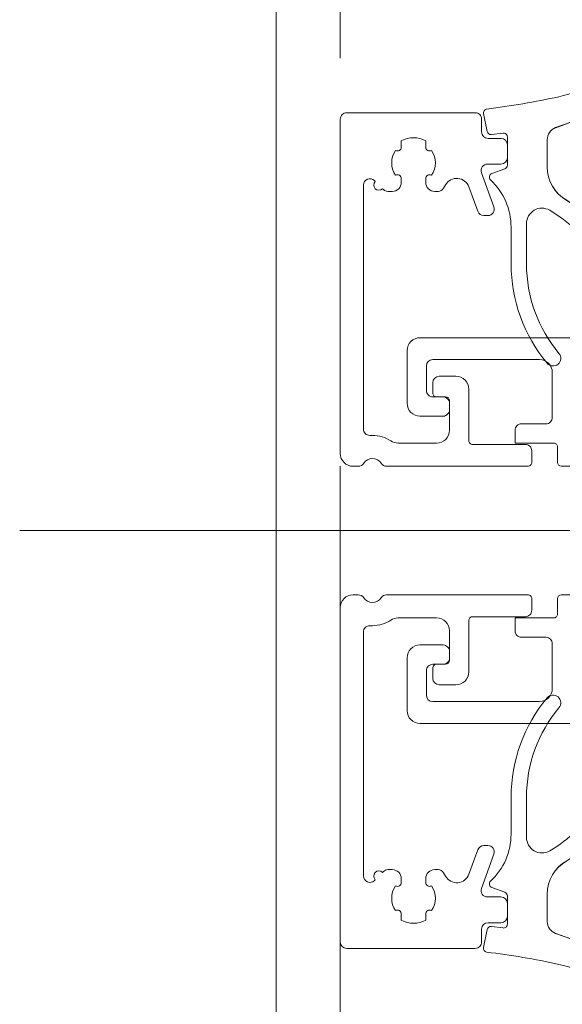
# Model space of a CAD drawing. Header units: millimetres. Extents: x 213386 to 506888, y 183055 to 450952.
# Tile 83 of 256: x 373017 to 373059, y 296320 to 296397. Entities that reach past the tile are written whole.
import ezdxf

# ---------------------------------------------------------------- set-up
doc = ezdxf.new("R2010")
doc.units = ezdxf.units.MM
doc.linetypes.add('ČÁRKOVANÁ', pattern=[19.05, 12.7, -6.35])
doc.layers.add('FASÁDA DETAILNÍ', color=255, linetype='Continuous', lineweight=0)

# ---------------------------------------------------------------- blocks, each defined once
blk = doc.blocks.new('433270')
blk.add_lwpolyline([(1, 0, 0.414364), (0, -1), (0, -1.405, 0.255924), (0.231, -1.826, -0.547723), (0.231, -3.174, 0.255924), (0, -3.595), (0, -14.6, 0.414214), (0.3, -14.9), (1.2, -14.9, 0.414214), (1.7, -14.4), (1.7, -10.3, -0.414214), (2, -10), (6, -10, 0.414248), (7, -9), (7, -7.7, 0.414179), (6.5, -7.2), (5.7, -7.2, 0.414232), (5.4, -7.5), (5.4, -8.2, -0.414198), (5.1, -8.5), (2.8, -8.5, -0.414204), (1.8, -7.5), (1.8, -4.49, -0.147432), (1.967, -3.937, 0.147461), (2.4, -2.5), (2.4, -2.3, -0.414214), (2.9, -1.8), (21.869, -1.8, -0.668178), (22.223, -2.654), (22.156, -2.721, 1), (21.59, -3.286), (21.523, -3.354, 0.198912), (21.376, -3.707), (21.376, -4.05, 0.414214), (22.076, -4.75), (22.375, -4.75, 0.576988), (22.635, -4.3, -0.311246), (24.565, -4.3, 0.576988), (24.825, -4.75), (25.303, -4.75, -0.260065), (25.303, -6.65), (24.825, -6.65, 0.576988), (24.565, -7.1, -0.311246), (22.635, -7.1, 0.576988), (22.375, -6.65), (22.076, -6.65, 0.414214), (21.376, -7.35), (21.376, -7.611, 0.267949), (21.626, -8.044), (21.892, -8.198, -0.637047), (21.734, -10.003), (19.829, -10.697, 0.315299), (19.5, -11.167), (19.5, -11.486, 0.520567), (20.171, -11.956), (22.829, -10.988, -0.520567), (23.5, -11.458), (23.5, -12.5, 0.414062), (24, -13), (25, -13, 0.414186), (25.5, -12.5), (25.5, -11.5, -0.414182), (26, -11), (27, -11, 0.414214), (27.5, -10.5), (27.5, -0.5, 0.414214), (27, 0), (1, 0)], format="xyb", close=True)
blk = doc.blocks.new('284325')
for points in [[(0.836, -5.231, -0.560316), (0.937, -4.729), (1.943, -4.363, 0.3153), (2.14, -4.081), (2.14, -1.886, 0.451558), (1.802, -1.588), (0.905, -1.702, -0.399586), (0.568, -1.462), (0.297, -0.069, -0.415977), (0.528, 0.288, 0.024107), (6.149, 1.242, 0.076636), (8.992, 2.341, -0.577615), (10.79, 1.299), (10.015, 1.369, 0.283171), (9.078, 0.899, -0.168429), (7.068, -0.736), (5.898, -1.161, 0.315302), (5.24, -2.101), (5.24, -4.21, 0.269719), (6.757, -6.818, -0.194797), (10.185, -11.528, -0.342663), (9.166, -11.166, 0.119207), (5.433, -7.586, 0.578571), (3.63, -8.623), (3.629, -11.77, 0.176415), (6.159, -18.716, -1), (5.24, -19.487, -0.176415), (2.43, -11.771), (2.43, -8.891, 0.208286), (0.836, -5.231)], [(8.954, -6.65), (10.325, -8.78, -0.134555), (10.789, -10.631, -0.339795), (10.194, -11.525, 0.194788), (6.762, -6.809, -0.269736), (5.25, -4.21), (5.25, -2.101, -0.315302), (5.901, -1.171), (7.071, -0.745, 0.168429), (9.086, 0.894, -0.283167), (10.014, 1.359), (10.79, 1.289), (10.791, -0.743, -0.070852), (10.712, -1.302), (9.95, -3.927, -0.241839), (9.08, -4.826), (7.933, -5.215, 0.836024), (8.08, -6.191), (8.112, -6.191, -0.255349), (8.954, -6.65)]]:
    blk.add_lwpolyline(points, format="xyb", close=True)

msp = doc.modelspace()

# ---------------------------------------------------------------- linework, layer by layer
at = {"layer": 'FASÁDA DETAILNÍ'}
msp.add_line((373016.692, 296357.154), (373384.93, 296357.154), dxfattribs=at)
msp.add_line((373016.692, 296357.154), (373384.93, 296357.154), dxfattribs=at)
msp.add_lwpolyline([(399616.638, 284292.154), (373036.638, 284292.154), (373036.638, 307972.154), (399616.638, 307972.154)], close=True, dxfattribs=at)
at = {"layer": 'FASÁDA DETAILNÍ', "linetype": 'ČÁRKOVANÁ', "ltscale": 5}
msp.add_lwpolyline([(399611.638, 284297.154), (373041.638, 284297.154), (373041.638, 307967.154), (399611.638, 307967.154)], close=True, dxfattribs=at)
at = {"layer": 'FASÁDA DETAILNÍ'}
for points in [[(373060.138, 296362.154), (373058.838, 296362.156, -0.413971), (373058.538, 296362.456), (373058.538, 296363.654, 0.414214), (373058.238, 296363.954), (373055.238, 296363.954), (373055.238, 296364.954, -0.414214), (373055.738, 296365.454), (373057.638, 296365.454, 0.414214), (373058.138, 296365.954), (373058.138, 296369.454, 0.414206), (373057.138, 296370.454), (373048.838, 296370.455, 0.414206), (373048.338, 296369.955), (373048.338, 296368.054, 0.414219), (373048.838, 296367.554), (373049.638, 296367.554, -0.414214), (373050.138, 296367.054), (373050.138, 296366.554, -0.414214), (373049.638, 296366.054), (373047.838, 296366.054, -0.414214), (373046.838, 296367.054), (373046.838, 296371.154, -0.414214), (373047.838, 296372.154), (373076.138, 296372.154)], [(373060.138, 296362.154), (373058.838, 296362.156, -0.413971), (373058.538, 296362.456), (373058.538, 296363.654, 0.414214), (373058.238, 296363.954), (373055.238, 296363.954), (373055.238, 296364.954, -0.414214), (373055.738, 296365.454), (373057.638, 296365.454, 0.414214), (373058.138, 296365.954), (373058.138, 296369.454, 0.414206), (373057.138, 296370.454), (373048.838, 296370.455, 0.414206), (373048.338, 296369.955), (373048.338, 296368.054, 0.414219), (373048.838, 296367.554), (373049.638, 296367.554, -0.414214), (373050.138, 296367.054), (373050.138, 296366.554, -0.414214), (373049.638, 296366.054), (373047.838, 296366.054, -0.414214), (373046.838, 296367.054), (373046.838, 296371.154, -0.414214), (373047.838, 296372.154), (373076.138, 296372.154)], [(373060.138, 296352.154), (373058.838, 296352.153, 0.413971), (373058.538, 296351.853), (373058.538, 296350.655, -0.414214), (373058.238, 296350.355), (373055.238, 296350.355), (373055.238, 296349.355, 0.414214), (373055.738, 296348.855), (373057.638, 296348.855, -0.414214), (373058.138, 296348.355), (373058.138, 296344.855, -0.414206), (373057.138, 296343.855), (373048.838, 296343.854, -0.414206), (373048.338, 296344.354), (373048.338, 296346.254, -0.414219), (373048.838, 296346.754), (373049.638, 296346.754, 0.414214), (373050.138, 296347.254), (373050.138, 296347.754, 0.414214), (373049.638, 296348.254), (373047.838, 296348.254, 0.414214), (373046.838, 296347.254), (373046.838, 296343.154, 0.414214), (373047.838, 296342.154), (373076.138, 296342.154)], [(373060.138, 296352.154), (373058.838, 296352.153, 0.413971), (373058.538, 296351.853), (373058.538, 296350.655, -0.414214), (373058.238, 296350.355), (373055.238, 296350.355), (373055.238, 296349.355, 0.414214), (373055.738, 296348.855), (373057.638, 296348.855, -0.414214), (373058.138, 296348.355), (373058.138, 296344.855, -0.414206), (373057.138, 296343.855), (373048.838, 296343.854, -0.414206), (373048.338, 296344.354), (373048.338, 296346.254, -0.414219), (373048.838, 296346.754), (373049.638, 296346.754, 0.414214), (373050.138, 296347.254), (373050.138, 296347.754, 0.414214), (373049.638, 296348.254), (373047.838, 296348.254, 0.414214), (373046.838, 296347.254), (373046.838, 296343.154, 0.414214), (373047.838, 296342.154), (373076.138, 296342.154)]]:
    msp.add_lwpolyline(points, format="xyb", dxfattribs=at)

# ---------------------------------------------------------------- block references
msp.add_blockref('284325', (373052.498, 296389.654), dxfattribs=at)
msp.add_blockref('284325', (373052.498, 296389.654), dxfattribs=at)
at = {"layer": 'FASÁDA DETAILNÍ', "rotation": 90}
msp.add_blockref('433270', (373041.638, 296362.154), dxfattribs=at)
msp.add_blockref('433270', (373041.638, 296362.154), dxfattribs=at)
at = {"layer": 'FASÁDA DETAILNÍ', "xscale": -1}
for name, p, rotation in [('433270', (373041.638, 296352.155), 90), ('433270', (373041.638, 296352.155), 90), ('284325', (373052.498, 296324.654), 180), ('284325', (373052.498, 296324.654), 180)]:
    msp.add_blockref(name, p, dxfattribs=dict(at, rotation=rotation))

doc.saveas('drawing.dxf')
